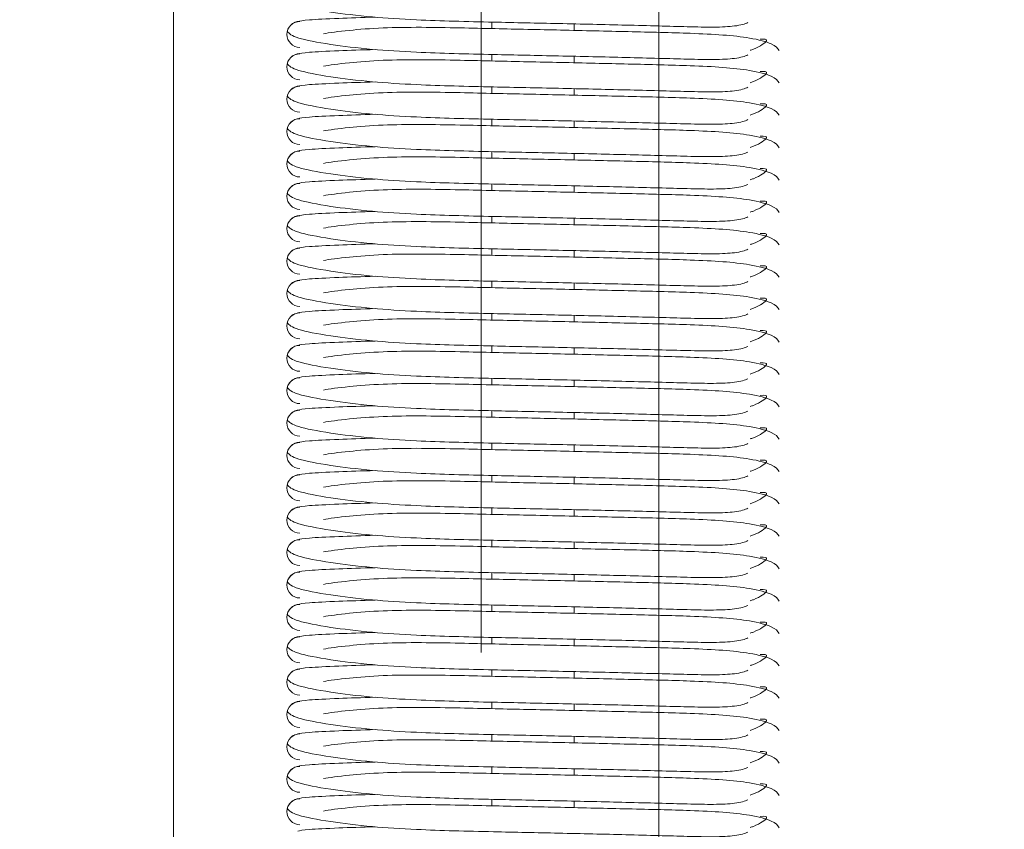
# Model space of a CAD drawing. Header units: millimetres. Extents: x 16720 to 74016, y 25810 to 81213.
# Tile 21 of 256: x 32332 to 32363, y 29886 to 29911. Entities that reach past the tile are written whole.
import ezdxf

# ---------------------------------------------------------------- set-up
doc = ezdxf.new("R2010")
doc.units = ezdxf.units.MM
doc.linetypes.add('DASHDOTX2', pattern=[50.8, 25.4, -12.7, 0, -12.7])
for name, color, linetype, lineweight in [('_OŚ', 165, 'DASHDOTX2', 9), ('_STOLARKA', 150, 'Continuous', 18), ('_WIDOKOWE', 252, 'Continuous', 9), ('_WYMIAR', 151, 'Continuous', 9), ('_WYPOSAŻENIE', 157, 'Continuous', 5)]:
    doc.layers.add(name, color=color, linetype=linetype, lineweight=lineweight)

# ---------------------------------------------------------------- blocks, each defined once
blk = doc.blocks.new('rampa załadunkowa')
at = {"layer": '_WIDOKOWE'}
for points in [[(-100, 0), (100, 0), (100, -40), (-100, -40)], [(100, -40), (-100, -40), (-100, -285), (100, -285)]]:
    blk.add_lwpolyline(points, close=True, dxfattribs=at)
blk = doc.blocks.new('brama 3m')
at = {"layer": '_STOLARKA'}
blk.add_lwpolyline([(150, -5), (-150, -5), (-150, 0), (150, 0)], close=True, dxfattribs=at)
at = {"layer": '_WYPOSAŻENIE', "linetype": 'Continuous'}
for p, q in [((-70.931, -14.83), (-70.731, -14.83)), ((-69.931, -14.83), (-69.731, -14.83)), ((-68.931, -14.83), (-68.731, -14.83)), ((-67.931, -14.83), (-67.731, -14.83)), ((-66.931, -14.83), (-66.731, -14.83)), ((-65.931, -14.83), (-65.731, -14.83)), ((-64.931, -14.83), (-64.731, -14.83)), ((-63.931, -14.83), (-63.731, -14.83)), ((-62.931, -14.83), (-62.731, -14.83)), ((-61.931, -14.83), (-61.731, -14.83)), ((-60.931, -14.83), (-60.731, -14.83)), ((-59.931, -14.83), (-59.731, -14.83)), ((-58.931, -14.83), (-58.731, -14.83)), ((-57.931, -14.83), (-57.731, -14.83)), ((-56.931, -14.83), (-56.731, -14.83)), ((-55.931, -14.83), (-55.731, -14.83)), ((-54.931, -14.83), (-54.731, -14.83)), ((-53.931, -14.83), (-53.731, -14.83)), ((-52.931, -14.83), (-52.731, -14.83)), ((-51.931, -14.83), (-51.731, -14.83)), ((-50.931, -14.83), (-50.731, -14.83)), ((-49.931, -14.83), (-49.731, -14.83)), ((-48.931, -14.83), (-48.731, -14.83)), ((-47.931, -14.83), (-47.731, -14.83)), ((-46.931, -14.83), (-46.731, -14.83)), ((-70.787, -17.37), (-70.987, -17.37)), ((-69.787, -17.37), (-69.987, -17.37)), ((-68.787, -17.37), (-68.987, -17.37)), ((-67.787, -17.37), (-67.987, -17.37)), ((-66.787, -17.37), (-66.987, -17.37)), ((-65.787, -17.37), (-65.987, -17.37)), ((-64.787, -17.37), (-64.987, -17.37)), ((-63.787, -17.37), (-63.987, -17.37)), ((-62.787, -17.37), (-62.987, -17.37)), ((-61.787, -17.37), (-61.987, -17.37)), ((-60.787, -17.37), (-60.987, -17.37)), ((-59.787, -17.37), (-59.987, -17.37)), ((-58.787, -17.37), (-58.987, -17.37)), ((-57.787, -17.37), (-57.987, -17.37)), ((-56.787, -17.37), (-56.987, -17.37)), ((-55.787, -17.37), (-55.987, -17.37)), ((-54.787, -17.37), (-54.987, -17.37)), ((-53.787, -17.37), (-53.987, -17.37)), ((-52.787, -17.37), (-52.987, -17.37)), ((-51.787, -17.37), (-51.987, -17.37)), ((-50.787, -17.37), (-50.987, -17.37)), ((-49.787, -17.37), (-49.987, -17.37)), ((-48.787, -17.37), (-48.987, -17.37)), ((-47.787, -17.37), (-47.987, -17.37)), ((-46.787, -17.37), (-46.987, -17.37))]:
    blk.add_line(p, q, dxfattribs=at)
for centre, radius, start, end in [((-71.109, -8.904), 0.404, 0.1973, 179.8027), ((-71.109, -8.896), 0.396, 358.9384, 90), ((-70.109, -8.904), 0.404, 0.1973, 179.8027), ((-70.109, -8.896), 0.396, 358.9384, 90), ((-69.109, -8.904), 0.404, 0.1973, 179.8027), ((-69.109, -8.896), 0.396, 358.9384, 90), ((-68.109, -8.904), 0.404, 0.1973, 179.8027), ((-68.109, -8.896), 0.396, 358.9384, 90), ((-67.109, -8.904), 0.404, 0.1973, 179.8027), ((-67.109, -8.896), 0.396, 358.9384, 90), ((-66.109, -8.904), 0.404, 0.1973, 179.8027), ((-66.109, -8.896), 0.396, 358.9384, 90), ((-65.109, -8.904), 0.404, 0.1973, 179.8027), ((-65.109, -8.896), 0.396, 358.9384, 90), ((-64.109, -8.904), 0.404, 0.1973, 179.8027), ((-64.109, -8.896), 0.396, 358.9384, 90), ((-63.109, -8.904), 0.404, 0.1973, 179.8027), ((-63.109, -8.896), 0.396, 358.9384, 90), ((-62.109, -8.904), 0.404, 0.1973, 179.8027), ((-62.109, -8.896), 0.396, 358.9384, 90), ((-61.109, -8.904), 0.404, 0.1973, 179.8027), ((-61.109, -8.896), 0.396, 358.9384, 90), ((-60.109, -8.904), 0.404, 0.1973, 179.8027), ((-60.109, -8.896), 0.396, 358.9384, 90), ((-59.109, -8.904), 0.404, 0.1973, 179.8027), ((-59.109, -8.896), 0.396, 358.9384, 90), ((-58.109, -8.904), 0.404, 0.1973, 179.8027), ((-58.109, -8.896), 0.396, 358.9384, 90), ((-57.109, -8.904), 0.404, 0.1973, 179.8027), ((-57.109, -8.896), 0.396, 358.9384, 90), ((-56.109, -8.904), 0.404, 0.1973, 179.8027), ((-56.109, -8.896), 0.396, 358.9384, 90), ((-55.109, -8.904), 0.404, 0.1973, 179.8027), ((-55.109, -8.896), 0.396, 358.9384, 90), ((-54.109, -8.904), 0.404, 0.1973, 179.8027), ((-54.109, -8.896), 0.396, 358.9384, 90), ((-53.109, -8.904), 0.404, 0.1973, 179.8027), ((-53.109, -8.896), 0.396, 358.9384, 90), ((-52.109, -8.904), 0.404, 0.1973, 179.8027), ((-52.109, -8.896), 0.396, 358.9384, 90), ((-51.109, -8.904), 0.404, 0.1973, 179.8027), ((-51.109, -8.896), 0.396, 358.9384, 90), ((-50.109, -8.904), 0.404, 0.1973, 179.8027), ((-50.109, -8.896), 0.396, 358.9384, 90), ((-49.109, -8.904), 0.404, 0.1973, 179.8027), ((-49.109, -8.896), 0.396, 358.9384, 90), ((-48.109, -8.904), 0.404, 0.1973, 179.8027), ((-48.109, -8.896), 0.396, 358.9384, 90), ((-47.109, -8.904), 0.404, 0.1973, 179.8027), ((-47.109, -8.896), 0.396, 358.9384, 90)]:
    blk.add_arc(centre, radius, start, end, dxfattribs=at)
for points, knots in [([(-71.743, -22.734), (-71.789, -22.646), (-71.857, -22.417), (-71.894, -21.736), (-71.87, -20.685), (-71.824, -19.039), (-71.776, -16.945), (-71.729, -14.706), (-71.684, -12.736), (-71.575, -11.035), (-71.414, -9.721), (-71.211, -8.7), (-71.087, -8.57), (-71.011, -8.512)], [0.0640253, 0.0640253, 0.0640253, 0.0640253, 0.1399369, 0.2025686, 0.2583744, 0.3579496, 0.4525325, 0.5410782, 0.650234, 0.7207096, 0.8017947, 0.8961873, 1, 1, 1, 1]), ([(-70.743, -22.734), (-70.789, -22.646), (-70.857, -22.417), (-70.894, -21.736), (-70.87, -20.685), (-70.824, -19.039), (-70.776, -16.945), (-70.729, -14.706), (-70.684, -12.736), (-70.575, -11.035), (-70.414, -9.721), (-70.211, -8.7), (-70.087, -8.57), (-70.011, -8.512)], [0.0640253, 0.0640253, 0.0640253, 0.0640253, 0.1399369, 0.2025686, 0.2583744, 0.3579496, 0.4525325, 0.5410782, 0.650234, 0.7207096, 0.8017947, 0.8961873, 1, 1, 1, 1]), ([(-69.743, -22.734), (-69.789, -22.646), (-69.857, -22.417), (-69.894, -21.736), (-69.87, -20.685), (-69.824, -19.039), (-69.776, -16.945), (-69.729, -14.706), (-69.684, -12.736), (-69.575, -11.035), (-69.414, -9.721), (-69.211, -8.7), (-69.087, -8.57), (-69.011, -8.512)], [0.0640253, 0.0640253, 0.0640253, 0.0640253, 0.1399369, 0.2025686, 0.2583744, 0.3579496, 0.4525325, 0.5410782, 0.650234, 0.7207096, 0.8017947, 0.8961873, 1, 1, 1, 1]), ([(-68.743, -22.734), (-68.789, -22.646), (-68.857, -22.417), (-68.894, -21.736), (-68.87, -20.685), (-68.824, -19.039), (-68.776, -16.945), (-68.729, -14.706), (-68.684, -12.736), (-68.575, -11.035), (-68.414, -9.721), (-68.211, -8.7), (-68.087, -8.57), (-68.011, -8.512)], [0.0640253, 0.0640253, 0.0640253, 0.0640253, 0.1399369, 0.2025686, 0.2583744, 0.3579496, 0.4525325, 0.5410782, 0.650234, 0.7207096, 0.8017947, 0.8961873, 1, 1, 1, 1]), ([(-67.743, -22.734), (-67.789, -22.646), (-67.857, -22.417), (-67.894, -21.736), (-67.87, -20.685), (-67.824, -19.039), (-67.776, -16.945), (-67.729, -14.706), (-67.684, -12.736), (-67.575, -11.035), (-67.414, -9.721), (-67.211, -8.7), (-67.087, -8.57), (-67.011, -8.512)], [0.0640253, 0.0640253, 0.0640253, 0.0640253, 0.1399369, 0.2025686, 0.2583744, 0.3579496, 0.4525325, 0.5410782, 0.650234, 0.7207096, 0.8017947, 0.8961873, 1, 1, 1, 1]), ([(-66.743, -22.734), (-66.789, -22.646), (-66.857, -22.417), (-66.894, -21.736), (-66.87, -20.685), (-66.824, -19.039), (-66.776, -16.945), (-66.729, -14.706), (-66.684, -12.736), (-66.575, -11.035), (-66.414, -9.721), (-66.211, -8.7), (-66.087, -8.57), (-66.011, -8.512)], [0.0640253, 0.0640253, 0.0640253, 0.0640253, 0.1399369, 0.2025686, 0.2583744, 0.3579496, 0.4525325, 0.5410782, 0.650234, 0.7207096, 0.8017947, 0.8961873, 1, 1, 1, 1]), ([(-65.743, -22.734), (-65.789, -22.646), (-65.857, -22.417), (-65.894, -21.736), (-65.87, -20.685), (-65.824, -19.039), (-65.776, -16.945), (-65.729, -14.706), (-65.684, -12.736), (-65.575, -11.035), (-65.414, -9.721), (-65.211, -8.7), (-65.087, -8.57), (-65.011, -8.512)], [0.0640253, 0.0640253, 0.0640253, 0.0640253, 0.1399369, 0.2025686, 0.2583744, 0.3579496, 0.4525325, 0.5410782, 0.650234, 0.7207096, 0.8017947, 0.8961873, 1, 1, 1, 1]), ([(-64.743, -22.734), (-64.789, -22.646), (-64.857, -22.417), (-64.894, -21.736), (-64.87, -20.685), (-64.824, -19.039), (-64.776, -16.945), (-64.729, -14.706), (-64.684, -12.736), (-64.575, -11.035), (-64.414, -9.721), (-64.211, -8.7), (-64.087, -8.57), (-64.011, -8.512)], [0.0640253, 0.0640253, 0.0640253, 0.0640253, 0.1399369, 0.2025686, 0.2583744, 0.3579496, 0.4525325, 0.5410782, 0.650234, 0.7207096, 0.8017947, 0.8961873, 1, 1, 1, 1]), ([(-63.743, -22.734), (-63.789, -22.646), (-63.857, -22.417), (-63.894, -21.736), (-63.87, -20.685), (-63.824, -19.039), (-63.776, -16.945), (-63.729, -14.706), (-63.684, -12.736), (-63.575, -11.035), (-63.414, -9.721), (-63.211, -8.7), (-63.087, -8.57), (-63.011, -8.512)], [0.0640253, 0.0640253, 0.0640253, 0.0640253, 0.1399369, 0.2025686, 0.2583744, 0.3579496, 0.4525325, 0.5410782, 0.650234, 0.7207096, 0.8017947, 0.8961873, 1, 1, 1, 1]), ([(-62.743, -22.734), (-62.789, -22.646), (-62.857, -22.417), (-62.894, -21.736), (-62.87, -20.685), (-62.824, -19.039), (-62.776, -16.945), (-62.729, -14.706), (-62.684, -12.736), (-62.575, -11.035), (-62.414, -9.721), (-62.211, -8.7), (-62.087, -8.57), (-62.011, -8.512)], [0.0640253, 0.0640253, 0.0640253, 0.0640253, 0.1399369, 0.2025686, 0.2583744, 0.3579496, 0.4525325, 0.5410782, 0.650234, 0.7207096, 0.8017947, 0.8961873, 1, 1, 1, 1]), ([(-61.743, -22.734), (-61.789, -22.646), (-61.857, -22.417), (-61.894, -21.736), (-61.87, -20.685), (-61.824, -19.039), (-61.776, -16.945), (-61.729, -14.706), (-61.684, -12.736), (-61.575, -11.035), (-61.414, -9.721), (-61.211, -8.7), (-61.087, -8.57), (-61.011, -8.512)], [0.0640253, 0.0640253, 0.0640253, 0.0640253, 0.1399369, 0.2025686, 0.2583744, 0.3579496, 0.4525325, 0.5410782, 0.650234, 0.7207096, 0.8017947, 0.8961873, 1, 1, 1, 1]), ([(-60.743, -22.734), (-60.789, -22.646), (-60.857, -22.417), (-60.894, -21.736), (-60.87, -20.685), (-60.824, -19.039), (-60.776, -16.945), (-60.729, -14.706), (-60.684, -12.736), (-60.575, -11.035), (-60.414, -9.721), (-60.211, -8.7), (-60.087, -8.57), (-60.011, -8.512)], [0.0640253, 0.0640253, 0.0640253, 0.0640253, 0.1399369, 0.2025686, 0.2583744, 0.3579496, 0.4525325, 0.5410782, 0.650234, 0.7207096, 0.8017947, 0.8961873, 1, 1, 1, 1]), ([(-59.743, -22.734), (-59.789, -22.646), (-59.857, -22.417), (-59.894, -21.736), (-59.87, -20.685), (-59.824, -19.039), (-59.776, -16.945), (-59.729, -14.706), (-59.684, -12.736), (-59.575, -11.035), (-59.414, -9.721), (-59.211, -8.7), (-59.087, -8.57), (-59.011, -8.512)], [0.0640253, 0.0640253, 0.0640253, 0.0640253, 0.1399369, 0.2025686, 0.2583744, 0.3579496, 0.4525325, 0.5410782, 0.650234, 0.7207096, 0.8017947, 0.8961873, 1, 1, 1, 1]), ([(-58.743, -22.734), (-58.789, -22.646), (-58.857, -22.417), (-58.894, -21.736), (-58.87, -20.685), (-58.824, -19.039), (-58.776, -16.945), (-58.729, -14.706), (-58.684, -12.736), (-58.575, -11.035), (-58.414, -9.721), (-58.211, -8.7), (-58.087, -8.57), (-58.011, -8.512)], [0.0640253, 0.0640253, 0.0640253, 0.0640253, 0.1399369, 0.2025686, 0.2583744, 0.3579496, 0.4525325, 0.5410782, 0.650234, 0.7207096, 0.8017947, 0.8961873, 1, 1, 1, 1]), ([(-57.743, -22.734), (-57.789, -22.646), (-57.857, -22.417), (-57.894, -21.736), (-57.87, -20.685), (-57.824, -19.039), (-57.776, -16.945), (-57.729, -14.706), (-57.684, -12.736), (-57.575, -11.035), (-57.414, -9.721), (-57.211, -8.7), (-57.087, -8.57), (-57.011, -8.512)], [0.0640253, 0.0640253, 0.0640253, 0.0640253, 0.1399369, 0.2025686, 0.2583744, 0.3579496, 0.4525325, 0.5410782, 0.650234, 0.7207096, 0.8017947, 0.8961873, 1, 1, 1, 1]), ([(-56.743, -22.734), (-56.789, -22.646), (-56.857, -22.417), (-56.894, -21.736), (-56.87, -20.685), (-56.824, -19.039), (-56.776, -16.945), (-56.729, -14.706), (-56.684, -12.736), (-56.575, -11.035), (-56.414, -9.721), (-56.211, -8.7), (-56.087, -8.57), (-56.011, -8.512)], [0.0640253, 0.0640253, 0.0640253, 0.0640253, 0.1399369, 0.2025686, 0.2583744, 0.3579496, 0.4525325, 0.5410782, 0.650234, 0.7207096, 0.8017947, 0.8961873, 1, 1, 1, 1]), ([(-55.743, -22.734), (-55.789, -22.646), (-55.857, -22.417), (-55.894, -21.736), (-55.87, -20.685), (-55.824, -19.039), (-55.776, -16.945), (-55.729, -14.706), (-55.684, -12.736), (-55.575, -11.035), (-55.414, -9.721), (-55.211, -8.7), (-55.087, -8.57), (-55.011, -8.512)], [0.0640253, 0.0640253, 0.0640253, 0.0640253, 0.1399369, 0.2025686, 0.2583744, 0.3579496, 0.4525325, 0.5410782, 0.650234, 0.7207096, 0.8017947, 0.8961873, 1, 1, 1, 1]), ([(-54.743, -22.734), (-54.789, -22.646), (-54.857, -22.417), (-54.894, -21.736), (-54.87, -20.685), (-54.824, -19.039), (-54.776, -16.945), (-54.729, -14.706), (-54.684, -12.736), (-54.575, -11.035), (-54.414, -9.721), (-54.211, -8.7), (-54.087, -8.57), (-54.011, -8.512)], [0.0640253, 0.0640253, 0.0640253, 0.0640253, 0.1399369, 0.2025686, 0.2583744, 0.3579496, 0.4525325, 0.5410782, 0.650234, 0.7207096, 0.8017947, 0.8961873, 1, 1, 1, 1]), ([(-53.743, -22.734), (-53.789, -22.646), (-53.857, -22.417), (-53.894, -21.736), (-53.87, -20.685), (-53.824, -19.039), (-53.776, -16.945), (-53.729, -14.706), (-53.684, -12.736), (-53.575, -11.035), (-53.414, -9.721), (-53.211, -8.7), (-53.087, -8.57), (-53.011, -8.512)], [0.0640253, 0.0640253, 0.0640253, 0.0640253, 0.1399369, 0.2025686, 0.2583744, 0.3579496, 0.4525325, 0.5410782, 0.650234, 0.7207096, 0.8017947, 0.8961873, 1, 1, 1, 1]), ([(-52.743, -22.734), (-52.789, -22.646), (-52.857, -22.417), (-52.894, -21.736), (-52.87, -20.685), (-52.824, -19.039), (-52.776, -16.945), (-52.729, -14.706), (-52.684, -12.736), (-52.575, -11.035), (-52.414, -9.721), (-52.211, -8.7), (-52.087, -8.57), (-52.011, -8.512)], [0.0640253, 0.0640253, 0.0640253, 0.0640253, 0.1399369, 0.2025686, 0.2583744, 0.3579496, 0.4525325, 0.5410782, 0.650234, 0.7207096, 0.8017947, 0.8961873, 1, 1, 1, 1]), ([(-51.743, -22.734), (-51.789, -22.646), (-51.857, -22.417), (-51.894, -21.736), (-51.87, -20.685), (-51.824, -19.039), (-51.776, -16.945), (-51.729, -14.706), (-51.684, -12.736), (-51.575, -11.035), (-51.414, -9.721), (-51.211, -8.7), (-51.087, -8.57), (-51.011, -8.512)], [0.0640253, 0.0640253, 0.0640253, 0.0640253, 0.1399369, 0.2025686, 0.2583744, 0.3579496, 0.4525325, 0.5410782, 0.650234, 0.7207096, 0.8017947, 0.8961873, 1, 1, 1, 1]), ([(-50.743, -22.734), (-50.789, -22.646), (-50.857, -22.417), (-50.894, -21.736), (-50.87, -20.685), (-50.824, -19.039), (-50.776, -16.945), (-50.729, -14.706), (-50.684, -12.736), (-50.575, -11.035), (-50.414, -9.721), (-50.211, -8.7), (-50.087, -8.57), (-50.011, -8.512)], [0.0640253, 0.0640253, 0.0640253, 0.0640253, 0.1399369, 0.2025686, 0.2583744, 0.3579496, 0.4525325, 0.5410782, 0.650234, 0.7207096, 0.8017947, 0.8961873, 1, 1, 1, 1]), ([(-49.743, -22.734), (-49.789, -22.646), (-49.857, -22.417), (-49.894, -21.736), (-49.87, -20.685), (-49.824, -19.039), (-49.776, -16.945), (-49.729, -14.706), (-49.684, -12.736), (-49.575, -11.035), (-49.414, -9.721), (-49.211, -8.7), (-49.087, -8.57), (-49.011, -8.512)], [0.0640253, 0.0640253, 0.0640253, 0.0640253, 0.1399369, 0.2025686, 0.2583744, 0.3579496, 0.4525325, 0.5410782, 0.650234, 0.7207096, 0.8017947, 0.8961873, 1, 1, 1, 1]), ([(-48.743, -22.734), (-48.789, -22.646), (-48.857, -22.417), (-48.894, -21.736), (-48.87, -20.685), (-48.824, -19.039), (-48.776, -16.945), (-48.729, -14.706), (-48.684, -12.736), (-48.575, -11.035), (-48.414, -9.721), (-48.211, -8.7), (-48.087, -8.57), (-48.011, -8.512)], [0.0640253, 0.0640253, 0.0640253, 0.0640253, 0.1399369, 0.2025686, 0.2583744, 0.3579496, 0.4525325, 0.5410782, 0.650234, 0.7207096, 0.8017947, 0.8961873, 1, 1, 1, 1]), ([(-47.743, -22.734), (-47.789, -22.646), (-47.857, -22.417), (-47.894, -21.736), (-47.87, -20.685), (-47.824, -19.039), (-47.776, -16.945), (-47.729, -14.706), (-47.684, -12.736), (-47.575, -11.035), (-47.414, -9.721), (-47.211, -8.7), (-47.087, -8.57), (-47.011, -8.512)], [0.0640253, 0.0640253, 0.0640253, 0.0640253, 0.1399369, 0.2025686, 0.2583744, 0.3579496, 0.4525325, 0.5410782, 0.650234, 0.7207096, 0.8017947, 0.8961873, 1, 1, 1, 1]), ([(-46.743, -22.734), (-46.789, -22.646), (-46.857, -22.417), (-46.894, -21.736), (-46.87, -20.685), (-46.824, -19.039), (-46.776, -16.945), (-46.729, -14.706), (-46.684, -12.736), (-46.575, -11.035), (-46.414, -9.721), (-46.211, -8.7), (-46.087, -8.57), (-46.011, -8.512)], [0.0640253, 0.0640253, 0.0640253, 0.0640253, 0.1399369, 0.2025686, 0.2583744, 0.3579496, 0.4525325, 0.5410782, 0.650234, 0.7207096, 0.8017947, 0.8961873, 1, 1, 1, 1]), ([(-71.713, -8.839), (-71.695, -8.909), (-71.665, -9.053), (-71.617, -9.982), (-71.59, -10.805), (-71.578, -11.224)], [0, 0, 0, 0, 0.0996276, 0.1902826, 0.2654772, 0.2654772, 0.2654772, 0.2654772]), ([(-70.713, -8.839), (-70.695, -8.909), (-70.665, -9.053), (-70.617, -9.982), (-70.59, -10.805), (-70.578, -11.224)], [0, 0, 0, 0, 0.0996276, 0.1902826, 0.2654772, 0.2654772, 0.2654772, 0.2654772]), ([(-69.713, -8.839), (-69.695, -8.909), (-69.665, -9.053), (-69.617, -9.982), (-69.59, -10.805), (-69.578, -11.224)], [0, 0, 0, 0, 0.0996276, 0.1902826, 0.2654772, 0.2654772, 0.2654772, 0.2654772]), ([(-68.713, -8.839), (-68.695, -8.909), (-68.665, -9.053), (-68.617, -9.982), (-68.59, -10.805), (-68.578, -11.224)], [0, 0, 0, 0, 0.0996276, 0.1902826, 0.2654772, 0.2654772, 0.2654772, 0.2654772]), ([(-67.713, -8.839), (-67.695, -8.909), (-67.665, -9.053), (-67.617, -9.982), (-67.59, -10.805), (-67.578, -11.224)], [0, 0, 0, 0, 0.0996276, 0.1902826, 0.2654772, 0.2654772, 0.2654772, 0.2654772]), ([(-66.713, -8.839), (-66.695, -8.909), (-66.665, -9.053), (-66.617, -9.982), (-66.59, -10.805), (-66.578, -11.224)], [0, 0, 0, 0, 0.0996276, 0.1902826, 0.2654772, 0.2654772, 0.2654772, 0.2654772]), ([(-65.713, -8.839), (-65.695, -8.909), (-65.665, -9.053), (-65.617, -9.982), (-65.59, -10.805), (-65.578, -11.224)], [0, 0, 0, 0, 0.0996276, 0.1902826, 0.2654772, 0.2654772, 0.2654772, 0.2654772]), ([(-64.713, -8.839), (-64.695, -8.909), (-64.665, -9.053), (-64.617, -9.982), (-64.59, -10.805), (-64.578, -11.224)], [0, 0, 0, 0, 0.0996276, 0.1902826, 0.2654772, 0.2654772, 0.2654772, 0.2654772]), ([(-63.713, -8.839), (-63.695, -8.909), (-63.665, -9.053), (-63.617, -9.982), (-63.59, -10.805), (-63.578, -11.224)], [0, 0, 0, 0, 0.0996276, 0.1902826, 0.2654772, 0.2654772, 0.2654772, 0.2654772]), ([(-62.713, -8.839), (-62.695, -8.909), (-62.665, -9.053), (-62.617, -9.982), (-62.59, -10.805), (-62.578, -11.224)], [0, 0, 0, 0, 0.0996276, 0.1902826, 0.2654772, 0.2654772, 0.2654772, 0.2654772]), ([(-61.713, -8.839), (-61.695, -8.909), (-61.665, -9.053), (-61.617, -9.982), (-61.59, -10.805), (-61.578, -11.224)], [0, 0, 0, 0, 0.0996276, 0.1902826, 0.2654772, 0.2654772, 0.2654772, 0.2654772]), ([(-60.713, -8.839), (-60.695, -8.909), (-60.665, -9.053), (-60.617, -9.982), (-60.59, -10.805), (-60.578, -11.224)], [0, 0, 0, 0, 0.0996276, 0.1902826, 0.2654772, 0.2654772, 0.2654772, 0.2654772]), ([(-59.713, -8.839), (-59.695, -8.909), (-59.665, -9.053), (-59.617, -9.982), (-59.59, -10.805), (-59.578, -11.224)], [0, 0, 0, 0, 0.0996276, 0.1902826, 0.2654772, 0.2654772, 0.2654772, 0.2654772]), ([(-58.713, -8.839), (-58.695, -8.909), (-58.665, -9.053), (-58.617, -9.982), (-58.59, -10.805), (-58.578, -11.224)], [0, 0, 0, 0, 0.0996276, 0.1902826, 0.2654772, 0.2654772, 0.2654772, 0.2654772]), ([(-57.713, -8.839), (-57.695, -8.909), (-57.665, -9.053), (-57.617, -9.982), (-57.59, -10.805), (-57.578, -11.224)], [0, 0, 0, 0, 0.0996276, 0.1902826, 0.2654772, 0.2654772, 0.2654772, 0.2654772]), ([(-56.713, -8.839), (-56.695, -8.909), (-56.665, -9.053), (-56.617, -9.982), (-56.59, -10.805), (-56.578, -11.224)], [0, 0, 0, 0, 0.0996276, 0.1902826, 0.2654772, 0.2654772, 0.2654772, 0.2654772]), ([(-55.713, -8.839), (-55.695, -8.909), (-55.665, -9.053), (-55.617, -9.982), (-55.59, -10.805), (-55.578, -11.224)], [0, 0, 0, 0, 0.0996276, 0.1902826, 0.2654772, 0.2654772, 0.2654772, 0.2654772]), ([(-54.713, -8.839), (-54.695, -8.909), (-54.665, -9.053), (-54.617, -9.982), (-54.59, -10.805), (-54.578, -11.224)], [0, 0, 0, 0, 0.0996276, 0.1902826, 0.2654772, 0.2654772, 0.2654772, 0.2654772]), ([(-53.713, -8.839), (-53.695, -8.909), (-53.665, -9.053), (-53.617, -9.982), (-53.59, -10.805), (-53.578, -11.224)], [0, 0, 0, 0, 0.0996276, 0.1902826, 0.2654772, 0.2654772, 0.2654772, 0.2654772]), ([(-52.713, -8.839), (-52.695, -8.909), (-52.665, -9.053), (-52.617, -9.982), (-52.59, -10.805), (-52.578, -11.224)], [0, 0, 0, 0, 0.0996276, 0.1902826, 0.2654772, 0.2654772, 0.2654772, 0.2654772]), ([(-51.713, -8.839), (-51.695, -8.909), (-51.665, -9.053), (-51.617, -9.982), (-51.59, -10.805), (-51.578, -11.224)], [0, 0, 0, 0, 0.0996276, 0.1902826, 0.2654772, 0.2654772, 0.2654772, 0.2654772]), ([(-50.713, -8.839), (-50.695, -8.909), (-50.665, -9.053), (-50.617, -9.982), (-50.59, -10.805), (-50.578, -11.224)], [0, 0, 0, 0, 0.0996276, 0.1902826, 0.2654772, 0.2654772, 0.2654772, 0.2654772]), ([(-49.713, -8.839), (-49.695, -8.909), (-49.665, -9.053), (-49.617, -9.982), (-49.59, -10.805), (-49.578, -11.224)], [0, 0, 0, 0, 0.0996276, 0.1902826, 0.2654772, 0.2654772, 0.2654772, 0.2654772]), ([(-48.713, -8.839), (-48.695, -8.909), (-48.665, -9.053), (-48.617, -9.982), (-48.59, -10.805), (-48.578, -11.224)], [0, 0, 0, 0, 0.0996276, 0.1902826, 0.2654772, 0.2654772, 0.2654772, 0.2654772]), ([(-47.713, -8.839), (-47.695, -8.909), (-47.665, -9.053), (-47.617, -9.982), (-47.59, -10.805), (-47.578, -11.224)], [0, 0, 0, 0, 0.0996276, 0.1902826, 0.2654772, 0.2654772, 0.2654772, 0.2654772]), ([(-46.713, -8.839), (-46.695, -8.909), (-46.665, -9.053), (-46.617, -9.982), (-46.59, -10.805), (-46.578, -11.224)], [0, 0, 0, 0, 0.0996276, 0.1902826, 0.2654772, 0.2654772, 0.2654772, 0.2654772]), ([(-71.092, -9.626), (-71.092, -9.626), (-71.058, -9.805), (-70.988, -10.335), (-70.902, -11.387), (-70.886, -12.573), (-70.906, -13.765), (-70.941, -15.217), (-70.977, -17.007), (-71.028, -19.12), (-71.073, -21.146), (-71.164, -22.686), (-71.408, -23.56), (-71.532, -23.655), (-71.609, -23.7)], [0.0946854, 0.0946854, 0.0946854, 0.0946854, 0.0946882, 0.1812994, 0.2574146, 0.3257145, 0.3854913, 0.435033, 0.5251888, 0.6212237, 0.722429, 0.8456905, 0.919985, 1, 1, 1, 1]), ([(-70.092, -9.626), (-70.092, -9.626), (-70.058, -9.805), (-69.988, -10.335), (-69.902, -11.387), (-69.886, -12.573), (-69.906, -13.765), (-69.941, -15.217), (-69.977, -17.007), (-70.028, -19.12), (-70.073, -21.146), (-70.164, -22.686), (-70.408, -23.56), (-70.532, -23.655), (-70.609, -23.7)], [0.0946854, 0.0946854, 0.0946854, 0.0946854, 0.0946882, 0.1812994, 0.2574146, 0.3257145, 0.3854913, 0.435033, 0.5251888, 0.6212237, 0.722429, 0.8456905, 0.919985, 1, 1, 1, 1]), ([(-69.092, -9.626), (-69.092, -9.626), (-69.058, -9.805), (-68.988, -10.335), (-68.902, -11.387), (-68.886, -12.573), (-68.906, -13.765), (-68.941, -15.217), (-68.977, -17.007), (-69.028, -19.12), (-69.073, -21.146), (-69.164, -22.686), (-69.408, -23.56), (-69.532, -23.655), (-69.609, -23.7)], [0.0946854, 0.0946854, 0.0946854, 0.0946854, 0.0946882, 0.1812994, 0.2574146, 0.3257145, 0.3854913, 0.435033, 0.5251888, 0.6212237, 0.722429, 0.8456905, 0.919985, 1, 1, 1, 1]), ([(-68.092, -9.626), (-68.092, -9.626), (-68.058, -9.805), (-67.988, -10.335), (-67.902, -11.387), (-67.886, -12.573), (-67.906, -13.765), (-67.941, -15.217), (-67.977, -17.007), (-68.028, -19.12), (-68.073, -21.146), (-68.164, -22.686), (-68.408, -23.56), (-68.532, -23.655), (-68.609, -23.7)], [0.0946854, 0.0946854, 0.0946854, 0.0946854, 0.0946882, 0.1812994, 0.2574146, 0.3257145, 0.3854913, 0.435033, 0.5251888, 0.6212237, 0.722429, 0.8456905, 0.919985, 1, 1, 1, 1]), ([(-67.092, -9.626), (-67.092, -9.626), (-67.058, -9.805), (-66.988, -10.335), (-66.902, -11.387), (-66.886, -12.573), (-66.906, -13.765), (-66.941, -15.217), (-66.977, -17.007), (-67.028, -19.12), (-67.073, -21.146), (-67.164, -22.686), (-67.408, -23.56), (-67.532, -23.655), (-67.609, -23.7)], [0.0946854, 0.0946854, 0.0946854, 0.0946854, 0.0946882, 0.1812994, 0.2574146, 0.3257145, 0.3854913, 0.435033, 0.5251888, 0.6212237, 0.722429, 0.8456905, 0.919985, 1, 1, 1, 1]), ([(-66.092, -9.626), (-66.092, -9.626), (-66.058, -9.805), (-65.988, -10.335), (-65.902, -11.387), (-65.886, -12.573), (-65.906, -13.765), (-65.941, -15.217), (-65.977, -17.007), (-66.028, -19.12), (-66.073, -21.146), (-66.164, -22.686), (-66.408, -23.56), (-66.532, -23.655), (-66.609, -23.7)], [0.0946854, 0.0946854, 0.0946854, 0.0946854, 0.0946882, 0.1812994, 0.2574146, 0.3257145, 0.3854913, 0.435033, 0.5251888, 0.6212237, 0.722429, 0.8456905, 0.919985, 1, 1, 1, 1]), ([(-65.092, -9.626), (-65.092, -9.626), (-65.058, -9.805), (-64.988, -10.335), (-64.902, -11.387), (-64.886, -12.573), (-64.906, -13.765), (-64.941, -15.217), (-64.977, -17.007), (-65.028, -19.12), (-65.073, -21.146), (-65.164, -22.686), (-65.408, -23.56), (-65.532, -23.655), (-65.609, -23.7)], [0.0946854, 0.0946854, 0.0946854, 0.0946854, 0.0946882, 0.1812994, 0.2574146, 0.3257145, 0.3854913, 0.435033, 0.5251888, 0.6212237, 0.722429, 0.8456905, 0.919985, 1, 1, 1, 1]), ([(-64.092, -9.626), (-64.092, -9.626), (-64.058, -9.805), (-63.988, -10.335), (-63.902, -11.387), (-63.886, -12.573), (-63.906, -13.765), (-63.941, -15.217), (-63.977, -17.007), (-64.028, -19.12), (-64.073, -21.146), (-64.164, -22.686), (-64.408, -23.56), (-64.532, -23.655), (-64.609, -23.7)], [0.0946854, 0.0946854, 0.0946854, 0.0946854, 0.0946882, 0.1812994, 0.2574146, 0.3257145, 0.3854913, 0.435033, 0.5251888, 0.6212237, 0.722429, 0.8456905, 0.919985, 1, 1, 1, 1]), ([(-63.092, -9.626), (-63.092, -9.626), (-63.058, -9.805), (-62.988, -10.335), (-62.902, -11.387), (-62.886, -12.573), (-62.906, -13.765), (-62.941, -15.217), (-62.977, -17.007), (-63.028, -19.12), (-63.073, -21.146), (-63.164, -22.686), (-63.408, -23.56), (-63.532, -23.655), (-63.609, -23.7)], [0.0946854, 0.0946854, 0.0946854, 0.0946854, 0.0946882, 0.1812994, 0.2574146, 0.3257145, 0.3854913, 0.435033, 0.5251888, 0.6212237, 0.722429, 0.8456905, 0.919985, 1, 1, 1, 1]), ([(-62.092, -9.626), (-62.092, -9.626), (-62.058, -9.805), (-61.988, -10.335), (-61.902, -11.387), (-61.886, -12.573), (-61.906, -13.765), (-61.941, -15.217), (-61.977, -17.007), (-62.028, -19.12), (-62.073, -21.146), (-62.164, -22.686), (-62.408, -23.56), (-62.532, -23.655), (-62.609, -23.7)], [0.0946854, 0.0946854, 0.0946854, 0.0946854, 0.0946882, 0.1812994, 0.2574146, 0.3257145, 0.3854913, 0.435033, 0.5251888, 0.6212237, 0.722429, 0.8456905, 0.919985, 1, 1, 1, 1]), ([(-61.092, -9.626), (-61.092, -9.626), (-61.058, -9.805), (-60.988, -10.335), (-60.902, -11.387), (-60.886, -12.573), (-60.906, -13.765), (-60.941, -15.217), (-60.977, -17.007), (-61.028, -19.12), (-61.073, -21.146), (-61.164, -22.686), (-61.408, -23.56), (-61.532, -23.655), (-61.609, -23.7)], [0.0946854, 0.0946854, 0.0946854, 0.0946854, 0.0946882, 0.1812994, 0.2574146, 0.3257145, 0.3854913, 0.435033, 0.5251888, 0.6212237, 0.722429, 0.8456905, 0.919985, 1, 1, 1, 1]), ([(-60.092, -9.626), (-60.092, -9.626), (-60.058, -9.805), (-59.988, -10.335), (-59.902, -11.387), (-59.886, -12.573), (-59.906, -13.765), (-59.941, -15.217), (-59.977, -17.007), (-60.028, -19.12), (-60.073, -21.146), (-60.164, -22.686), (-60.408, -23.56), (-60.532, -23.655), (-60.609, -23.7)], [0.0946854, 0.0946854, 0.0946854, 0.0946854, 0.0946882, 0.1812994, 0.2574146, 0.3257145, 0.3854913, 0.435033, 0.5251888, 0.6212237, 0.722429, 0.8456905, 0.919985, 1, 1, 1, 1]), ([(-59.092, -9.626), (-59.092, -9.626), (-59.058, -9.805), (-58.988, -10.335), (-58.902, -11.387), (-58.886, -12.573), (-58.906, -13.765), (-58.941, -15.217), (-58.977, -17.007), (-59.028, -19.12), (-59.073, -21.146), (-59.164, -22.686), (-59.408, -23.56), (-59.532, -23.655), (-59.609, -23.7)], [0.0946854, 0.0946854, 0.0946854, 0.0946854, 0.0946882, 0.1812994, 0.2574146, 0.3257145, 0.3854913, 0.435033, 0.5251888, 0.6212237, 0.722429, 0.8456905, 0.919985, 1, 1, 1, 1]), ([(-58.092, -9.626), (-58.092, -9.626), (-58.058, -9.805), (-57.988, -10.335), (-57.902, -11.387), (-57.886, -12.573), (-57.906, -13.765), (-57.941, -15.217), (-57.977, -17.007), (-58.028, -19.12), (-58.073, -21.146), (-58.164, -22.686), (-58.408, -23.56), (-58.532, -23.655), (-58.609, -23.7)], [0.0946854, 0.0946854, 0.0946854, 0.0946854, 0.0946882, 0.1812994, 0.2574146, 0.3257145, 0.3854913, 0.435033, 0.5251888, 0.6212237, 0.722429, 0.8456905, 0.919985, 1, 1, 1, 1]), ([(-57.092, -9.626), (-57.092, -9.626), (-57.058, -9.805), (-56.988, -10.335), (-56.902, -11.387), (-56.886, -12.573), (-56.906, -13.765), (-56.941, -15.217), (-56.977, -17.007), (-57.028, -19.12), (-57.073, -21.146), (-57.164, -22.686), (-57.408, -23.56), (-57.532, -23.655), (-57.609, -23.7)], [0.0946854, 0.0946854, 0.0946854, 0.0946854, 0.0946882, 0.1812994, 0.2574146, 0.3257145, 0.3854913, 0.435033, 0.5251888, 0.6212237, 0.722429, 0.8456905, 0.919985, 1, 1, 1, 1]), ([(-56.092, -9.626), (-56.092, -9.626), (-56.058, -9.805), (-55.988, -10.335), (-55.902, -11.387), (-55.886, -12.573), (-55.906, -13.765), (-55.941, -15.217), (-55.977, -17.007), (-56.028, -19.12), (-56.073, -21.146), (-56.164, -22.686), (-56.408, -23.56), (-56.532, -23.655), (-56.609, -23.7)], [0.0946854, 0.0946854, 0.0946854, 0.0946854, 0.0946882, 0.1812994, 0.2574146, 0.3257145, 0.3854913, 0.435033, 0.5251888, 0.6212237, 0.722429, 0.8456905, 0.919985, 1, 1, 1, 1]), ([(-55.092, -9.626), (-55.092, -9.626), (-55.058, -9.805), (-54.988, -10.335), (-54.902, -11.387), (-54.886, -12.573), (-54.906, -13.765), (-54.941, -15.217), (-54.977, -17.007), (-55.028, -19.12), (-55.073, -21.146), (-55.164, -22.686), (-55.408, -23.56), (-55.532, -23.655), (-55.609, -23.7)], [0.0946854, 0.0946854, 0.0946854, 0.0946854, 0.0946882, 0.1812994, 0.2574146, 0.3257145, 0.3854913, 0.435033, 0.5251888, 0.6212237, 0.722429, 0.8456905, 0.919985, 1, 1, 1, 1]), ([(-54.092, -9.626), (-54.092, -9.626), (-54.058, -9.805), (-53.988, -10.335), (-53.902, -11.387), (-53.886, -12.573), (-53.906, -13.765), (-53.941, -15.217), (-53.977, -17.007), (-54.028, -19.12), (-54.073, -21.146), (-54.164, -22.686), (-54.408, -23.56), (-54.532, -23.655), (-54.609, -23.7)], [0.0946854, 0.0946854, 0.0946854, 0.0946854, 0.0946882, 0.1812994, 0.2574146, 0.3257145, 0.3854913, 0.435033, 0.5251888, 0.6212237, 0.722429, 0.8456905, 0.919985, 1, 1, 1, 1]), ([(-53.092, -9.626), (-53.092, -9.626), (-53.058, -9.805), (-52.988, -10.335), (-52.902, -11.387), (-52.886, -12.573), (-52.906, -13.765), (-52.941, -15.217), (-52.977, -17.007), (-53.028, -19.12), (-53.073, -21.146), (-53.164, -22.686), (-53.408, -23.56), (-53.532, -23.655), (-53.609, -23.7)], [0.0946854, 0.0946854, 0.0946854, 0.0946854, 0.0946882, 0.1812994, 0.2574146, 0.3257145, 0.3854913, 0.435033, 0.5251888, 0.6212237, 0.722429, 0.8456905, 0.919985, 1, 1, 1, 1]), ([(-52.092, -9.626), (-52.092, -9.626), (-52.058, -9.805), (-51.988, -10.335), (-51.902, -11.387), (-51.886, -12.573), (-51.906, -13.765), (-51.941, -15.217), (-51.977, -17.007), (-52.028, -19.12), (-52.073, -21.146), (-52.164, -22.686), (-52.408, -23.56), (-52.532, -23.655), (-52.609, -23.7)], [0.0946854, 0.0946854, 0.0946854, 0.0946854, 0.0946882, 0.1812994, 0.2574146, 0.3257145, 0.3854913, 0.435033, 0.5251888, 0.6212237, 0.722429, 0.8456905, 0.919985, 1, 1, 1, 1]), ([(-51.092, -9.626), (-51.092, -9.626), (-51.058, -9.805), (-50.988, -10.335), (-50.902, -11.387), (-50.886, -12.573), (-50.906, -13.765), (-50.941, -15.217), (-50.977, -17.007), (-51.028, -19.12), (-51.073, -21.146), (-51.164, -22.686), (-51.408, -23.56), (-51.532, -23.655), (-51.609, -23.7)], [0.0946854, 0.0946854, 0.0946854, 0.0946854, 0.0946882, 0.1812994, 0.2574146, 0.3257145, 0.3854913, 0.435033, 0.5251888, 0.6212237, 0.722429, 0.8456905, 0.919985, 1, 1, 1, 1]), ([(-50.092, -9.626), (-50.092, -9.626), (-50.058, -9.805), (-49.988, -10.335), (-49.902, -11.387), (-49.886, -12.573), (-49.906, -13.765), (-49.941, -15.217), (-49.977, -17.007), (-50.028, -19.12), (-50.073, -21.146), (-50.164, -22.686), (-50.408, -23.56), (-50.532, -23.655), (-50.609, -23.7)], [0.0946854, 0.0946854, 0.0946854, 0.0946854, 0.0946882, 0.1812994, 0.2574146, 0.3257145, 0.3854913, 0.435033, 0.5251888, 0.6212237, 0.722429, 0.8456905, 0.919985, 1, 1, 1, 1]), ([(-49.092, -9.626), (-49.092, -9.626), (-49.058, -9.805), (-48.988, -10.335), (-48.902, -11.387), (-48.886, -12.573), (-48.906, -13.765), (-48.941, -15.217), (-48.977, -17.007), (-49.028, -19.12), (-49.073, -21.146), (-49.164, -22.686), (-49.408, -23.56), (-49.532, -23.655), (-49.609, -23.7)], [0.0946854, 0.0946854, 0.0946854, 0.0946854, 0.0946882, 0.1812994, 0.2574146, 0.3257145, 0.3854913, 0.435033, 0.5251888, 0.6212237, 0.722429, 0.8456905, 0.919985, 1, 1, 1, 1]), ([(-48.092, -9.626), (-48.092, -9.626), (-48.058, -9.805), (-47.988, -10.335), (-47.902, -11.387), (-47.886, -12.573), (-47.906, -13.765), (-47.941, -15.217), (-47.977, -17.007), (-48.028, -19.12), (-48.073, -21.146), (-48.164, -22.686), (-48.408, -23.56), (-48.532, -23.655), (-48.609, -23.7)], [0.0946854, 0.0946854, 0.0946854, 0.0946854, 0.0946882, 0.1812994, 0.2574146, 0.3257145, 0.3854913, 0.435033, 0.5251888, 0.6212237, 0.722429, 0.8456905, 0.919985, 1, 1, 1, 1]), ([(-47.092, -9.626), (-47.092, -9.626), (-47.058, -9.805), (-46.988, -10.335), (-46.902, -11.387), (-46.886, -12.573), (-46.906, -13.765), (-46.941, -15.217), (-46.977, -17.007), (-47.028, -19.12), (-47.073, -21.146), (-47.164, -22.686), (-47.408, -23.56), (-47.532, -23.655), (-47.609, -23.7)], [0.0946854, 0.0946854, 0.0946854, 0.0946854, 0.0946882, 0.1812994, 0.2574146, 0.3257145, 0.3854913, 0.435033, 0.5251888, 0.6212237, 0.722429, 0.8456905, 0.919985, 1, 1, 1, 1]), ([(-71.256, -23.112), (-71.254, -23.241), (-71.244, -23.432), (-71.496, -23.108), (-71.59, -22.836), (-71.601, -22.8)], [0, 0, 0, 0, 0.0759817, 0.1492418, 0.1598644, 0.1598644, 0.1598644, 0.1598644]), ([(-70.256, -23.112), (-70.254, -23.241), (-70.244, -23.432), (-70.496, -23.108), (-70.59, -22.836), (-70.601, -22.8)], [0, 0, 0, 0, 0.0759817, 0.1492418, 0.1598644, 0.1598644, 0.1598644, 0.1598644]), ([(-69.256, -23.112), (-69.254, -23.241), (-69.244, -23.432), (-69.496, -23.108), (-69.59, -22.836), (-69.601, -22.8)], [0, 0, 0, 0, 0.0759817, 0.1492418, 0.1598644, 0.1598644, 0.1598644, 0.1598644]), ([(-68.256, -23.112), (-68.254, -23.241), (-68.244, -23.432), (-68.496, -23.108), (-68.59, -22.836), (-68.601, -22.8)], [0, 0, 0, 0, 0.0759817, 0.1492418, 0.1598644, 0.1598644, 0.1598644, 0.1598644]), ([(-67.256, -23.112), (-67.254, -23.241), (-67.244, -23.432), (-67.496, -23.108), (-67.59, -22.836), (-67.601, -22.8)], [0, 0, 0, 0, 0.0759817, 0.1492418, 0.1598644, 0.1598644, 0.1598644, 0.1598644]), ([(-66.256, -23.112), (-66.254, -23.241), (-66.244, -23.432), (-66.496, -23.108), (-66.59, -22.836), (-66.601, -22.8)], [0, 0, 0, 0, 0.0759817, 0.1492418, 0.1598644, 0.1598644, 0.1598644, 0.1598644]), ([(-65.256, -23.112), (-65.254, -23.241), (-65.244, -23.432), (-65.496, -23.108), (-65.59, -22.836), (-65.601, -22.8)], [0, 0, 0, 0, 0.0759817, 0.1492418, 0.1598644, 0.1598644, 0.1598644, 0.1598644]), ([(-64.256, -23.112), (-64.254, -23.241), (-64.244, -23.432), (-64.496, -23.108), (-64.59, -22.836), (-64.601, -22.8)], [0, 0, 0, 0, 0.0759817, 0.1492418, 0.1598644, 0.1598644, 0.1598644, 0.1598644]), ([(-63.256, -23.112), (-63.254, -23.241), (-63.244, -23.432), (-63.496, -23.108), (-63.59, -22.836), (-63.601, -22.8)], [0, 0, 0, 0, 0.0759817, 0.1492418, 0.1598644, 0.1598644, 0.1598644, 0.1598644]), ([(-62.256, -23.112), (-62.254, -23.241), (-62.244, -23.432), (-62.496, -23.108), (-62.59, -22.836), (-62.601, -22.8)], [0, 0, 0, 0, 0.0759817, 0.1492418, 0.1598644, 0.1598644, 0.1598644, 0.1598644]), ([(-61.256, -23.112), (-61.254, -23.241), (-61.244, -23.432), (-61.496, -23.108), (-61.59, -22.836), (-61.601, -22.8)], [0, 0, 0, 0, 0.0759817, 0.1492418, 0.1598644, 0.1598644, 0.1598644, 0.1598644]), ([(-60.256, -23.112), (-60.254, -23.241), (-60.244, -23.432), (-60.496, -23.108), (-60.59, -22.836), (-60.601, -22.8)], [0, 0, 0, 0, 0.0759817, 0.1492418, 0.1598644, 0.1598644, 0.1598644, 0.1598644]), ([(-59.256, -23.112), (-59.254, -23.241), (-59.244, -23.432), (-59.496, -23.108), (-59.59, -22.836), (-59.601, -22.8)], [0, 0, 0, 0, 0.0759817, 0.1492418, 0.1598644, 0.1598644, 0.1598644, 0.1598644]), ([(-58.256, -23.112), (-58.254, -23.241), (-58.244, -23.432), (-58.496, -23.108), (-58.59, -22.836), (-58.601, -22.8)], [0, 0, 0, 0, 0.0759817, 0.1492418, 0.1598644, 0.1598644, 0.1598644, 0.1598644]), ([(-57.256, -23.112), (-57.254, -23.241), (-57.244, -23.432), (-57.496, -23.108), (-57.59, -22.836), (-57.601, -22.8)], [0, 0, 0, 0, 0.0759817, 0.1492418, 0.1598644, 0.1598644, 0.1598644, 0.1598644]), ([(-56.256, -23.112), (-56.254, -23.241), (-56.244, -23.432), (-56.496, -23.108), (-56.59, -22.836), (-56.601, -22.8)], [0, 0, 0, 0, 0.0759817, 0.1492418, 0.1598644, 0.1598644, 0.1598644, 0.1598644]), ([(-55.256, -23.112), (-55.254, -23.241), (-55.244, -23.432), (-55.496, -23.108), (-55.59, -22.836), (-55.601, -22.8)], [0, 0, 0, 0, 0.0759817, 0.1492418, 0.1598644, 0.1598644, 0.1598644, 0.1598644]), ([(-54.256, -23.112), (-54.254, -23.241), (-54.244, -23.432), (-54.496, -23.108), (-54.59, -22.836), (-54.601, -22.8)], [0, 0, 0, 0, 0.0759817, 0.1492418, 0.1598644, 0.1598644, 0.1598644, 0.1598644]), ([(-53.256, -23.112), (-53.254, -23.241), (-53.244, -23.432), (-53.496, -23.108), (-53.59, -22.836), (-53.601, -22.8)], [0, 0, 0, 0, 0.0759817, 0.1492418, 0.1598644, 0.1598644, 0.1598644, 0.1598644]), ([(-52.256, -23.112), (-52.254, -23.241), (-52.244, -23.432), (-52.496, -23.108), (-52.59, -22.836), (-52.601, -22.8)], [0, 0, 0, 0, 0.0759817, 0.1492418, 0.1598644, 0.1598644, 0.1598644, 0.1598644]), ([(-51.256, -23.112), (-51.254, -23.241), (-51.244, -23.432), (-51.496, -23.108), (-51.59, -22.836), (-51.601, -22.8)], [0, 0, 0, 0, 0.0759817, 0.1492418, 0.1598644, 0.1598644, 0.1598644, 0.1598644]), ([(-50.256, -23.112), (-50.254, -23.241), (-50.244, -23.432), (-50.496, -23.108), (-50.59, -22.836), (-50.601, -22.8)], [0, 0, 0, 0, 0.0759817, 0.1492418, 0.1598644, 0.1598644, 0.1598644, 0.1598644]), ([(-49.256, -23.112), (-49.254, -23.241), (-49.244, -23.432), (-49.496, -23.108), (-49.59, -22.836), (-49.601, -22.8)], [0, 0, 0, 0, 0.0759817, 0.1492418, 0.1598644, 0.1598644, 0.1598644, 0.1598644]), ([(-48.256, -23.112), (-48.254, -23.241), (-48.244, -23.432), (-48.496, -23.108), (-48.59, -22.836), (-48.601, -22.8)], [0, 0, 0, 0, 0.0759817, 0.1492418, 0.1598644, 0.1598644, 0.1598644, 0.1598644]), ([(-47.256, -23.112), (-47.254, -23.241), (-47.244, -23.432), (-47.496, -23.108), (-47.59, -22.836), (-47.601, -22.8)], [0, 0, 0, 0, 0.0759817, 0.1492418, 0.1598644, 0.1598644, 0.1598644, 0.1598644])]:
    blk.add_open_spline(points, degree=3, knots=knots, dxfattribs=at)

msp = doc.modelspace()

# ---------------------------------------------------------------- linework, layer by layer
at = {"layer": '_OŚ'}
msp.add_line((32346.709, 29280.425), (32346.709, 33191.238), dxfattribs=at)

# ---------------------------------------------------------------- block references
at = {"layer": '_WYMIAR', "rotation": 90}
for name, p in [('rampa załadunkowa', (32312.19, 29957.425)), ('brama 3m', (32332.209, 29957.425))]:
    msp.add_blockref(name, p, dxfattribs=at)

doc.saveas('drawing.dxf')
